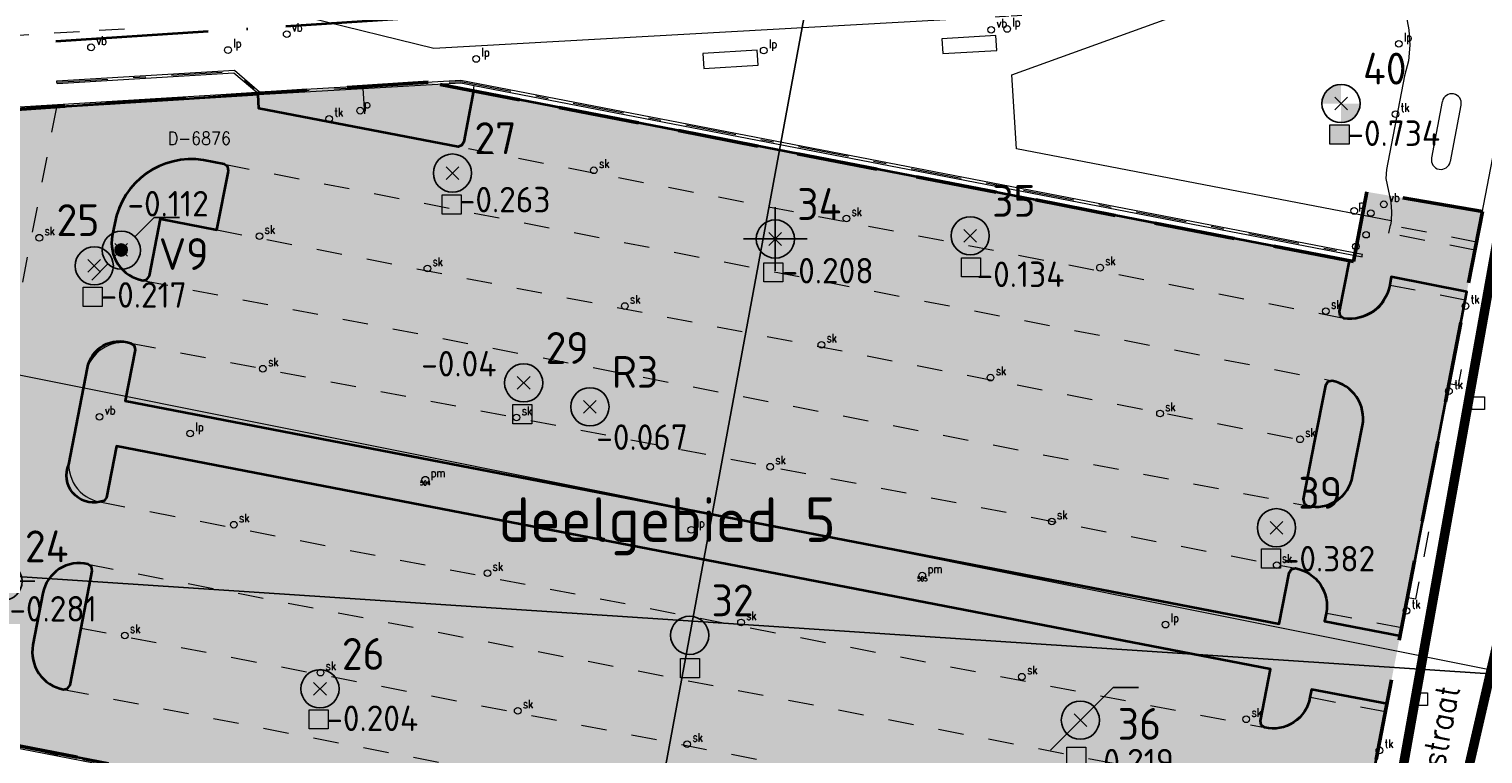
# Model space of a CAD drawing. Header units: metres. Extents: x 132072 to 132715, y 517419 to 517799.
# Tile 22 of 33: x 132358 to 132472, y 517657 to 517714. Entities that reach past the tile are written whole.
import ezdxf
from ezdxf import colors
from ezdxf.entities.mleader import LeaderData, LeaderLine
from ezdxf.enums import TextEntityAlignment as Align
from ezdxf.lldxf.tags import DXFTag
from ezdxf.math import Vec2, Vec3

# ---------------------------------------------------------------- set-up
doc = ezdxf.new("R2010")
doc.units = ezdxf.units.M
for name, pattern in [('HIDDEN', [9.525, 6.35, -3.175]), ('NLCS-HIDDEN', [4, 2, -2]), ('XX-HART', [13, 4, -2, 1, -2, 4]), ('XX-PROJECTGRENS', [18, 12, -3, 0, -3])]:
    doc.linetypes.add(name, pattern=pattern)
doc.layers.get('0').update_dxf_attribs({"linetype": 'CONTINUOUS'})
for name, color, linetype, lineweight in [('B-XX-MO-DETAIL1-V', 253, 'CONTINUOUS', 18), ('B-XX-MO-ONDERZOEK_PEILBUIS_GROND-S', 150, 'CONTINUOUS', 25), ('B-XX-VH-VERHARDING_ASFALT-ROOD-G', 1, 'CONTINUOUS', 35), ('GBKN ABRI', 252, 'CONTINUOUS', 13), ('GBKN HEK', 252, 'XX-HART', 13), ('GBKN KANT FUNCTIEVERSCHIL WEG', 252, 'NLCS-HIDDEN', 13), ('GBKN KANT FUNTIEVERSCHIL', 252, 'NLCS-HIDDEN', 13), ('GBKN KANT GESLOTEN VERHARDING', 252, 'CONTINUOUS', 13), ('GBKN KANT GESLOTEN VERHARDING EIGEN TERREIN', 252, 'CONTINUOUS', 13), ('GBKN KANT GESLOTEN VERHARDING WEG', 252, 'CONTINUOUS', 13), ('GBKN KANT OP  OF INRIT', 252, 'NLCS-HIDDEN', 13), ('GBKN KANT OPEN VERHARDING', 252, 'CONTINUOUS', 13), ('GBKN KANT OPEN VERHARDING WEG', 252, 'NLCS-HIDDEN', 13), ('GBKN KANT WEGVAK FUNCTIEVERSCHIL', 252, 'NLCS-HIDDEN', 13), ('GBKN KANT WEGVAK GESL VERHARDING', 252, 'NLCS-HIDDEN', 13), ('GBKN KUNSTWERK DROOG', 252, 'CONTINUOUS', 13), ('GBKN STRAATNAAM', 252, 'CONTINUOUS', 13), ('KADASTER PERCEELNUMMER', 252, 'CONTINUOUS', 13), ('KADASTER PERCEELSGRENS', 252, 'KG-KADASTRAAL', 13), ('N-XX-KG-PROJECTGRENS-G', 7, 'XX-PROJECTGRENS', 35), ('N-XX-MO-BODEM_VERVUILING-V', 253, 'CONTINUOUS', 18), ('N-XX-MO-ONDERZOEK_BORING_ASFALT-S', 30, 'CONTINUOUS', 25), ('N-XX-MO-ONDERZOEK_BORING_ASFALT2-S', 30, 'CONTINUOUS', 25), ('N-XX-MO-ONDERZOEK_BORING_GROND en ASFALT-S', 30, 'CONTINUOUS', 25), ('N-XX-MO-ONDERZOEK_NAP_ASFALT-S', 10, 'CONTINUOUS', 25), ('N-XX-MO-ONDERZOEK_NAP_GROND-S', 10, 'CONTINUOUS', 25), ('N-XX-MO-ONDERZOEK_PEILBUIS_ASFALT-S', 150, 'CONTINUOUS', 25), ('N-XX-MO-ONDERZOEK_PEILBUIS_GROND en ASFALT-S', 150, 'CONTINUOUS', 25), ('N-XX-MO-ONDERZOEK_VAKINDELING-S', 2, 'CONTINUOUS', 25), ('THEMA LICHTMAST', 252, 'CONTINUOUS', 13), ('THEMA RIOOL', 252, 'CONTINUOUS', 13), ('THEMA STRAATMEUBILAIR', 252, 'CONTINUOUS', 13), ('THEMA TEKST PARKEERMETERNR', 252, 'CONTINUOUS', 13), ('X-XX-AL-DETAIL1-T25', 8, 'CONTINUOUS', 25), ('X-XX-AL-REFERENTIE-G', 7, 'CONTINUOUS', 18)]:
    doc.layers.add(name, color=color, linetype=linetype, lineweight=lineweight)
doc.styles.add('NLCS-ISO', font='NLCS-ISO.ttf')
doc.styles.add('NLCS-ISO-M1000-T35', font='NLCS-ISO.ttf', dxfattribs={"height": 3.5})
doc.styles.add('Style-STANDARD', font='STANDARD.shx')
tags = doc.linetypes.add('KG-KADASTRAAL', pattern='A,5.5,-2,["K",Standard,S=1.8,R=0,X=0,Y=-0.9],-2,5.5,-2,[5,NLCS.SHX,S=0.75,R=0,X=0,Y=0],-2', length=19).pattern_tags.tags
tags[6] = DXFTag(74, 10)

# ---------------------------------------------------------------- blocks, each defined once
blk = doc.blocks.new('lp')
at = {"layer": 'THEMA LICHTMAST'}
blk.add_circle((0, 0), 0.0262, dxfattribs=at)
at = {"layer": 'THEMA LICHTMAST', "style": 'Style-STANDARD', "width": 0.899999}
blk.add_text('lp', height=0.0675, dxfattribs=at).set_placement((0.041, 0.019))
blk = doc.blocks.new('skolk')
at = {"layer": 'THEMA RIOOL'}
blk.add_circle((0, 0), 0.0262, dxfattribs=at)
at = {"layer": 'THEMA RIOOL', "style": 'Style-STANDARD', "width": 0.9}
blk.add_text('sk', height=0.0675, dxfattribs=at).set_placement((0.041, 0.019))
blk = doc.blocks.new('vbord')
at = {"layer": 'THEMA STRAATMEUBILAIR'}
blk.add_circle((0, 0), 0.0262, dxfattribs=at)
at = {"layer": 'THEMA STRAATMEUBILAIR', "style": 'Style-STANDARD', "width": 0.9}
blk.add_text('vb', height=0.0675, dxfattribs=at).set_placement((0.041, 0.019))
blk = doc.blocks.new('parkm')
at = {"layer": 'THEMA STRAATMEUBILAIR'}
blk.add_circle((0, 0), 0.0262, dxfattribs=at)
at = {"layer": 'THEMA STRAATMEUBILAIR', "style": 'Style-STANDARD', "width": 0.899999}
blk.add_text('pm', height=0.0675, dxfattribs=at).set_placement((0.041, 0.019))
blk = doc.blocks.new('afvalb_1')
at = {"layer": 'THEMA STRAATMEUBILAIR', "flags": 128}
for points in [[(0.041, 0.064), (0.041, -0.004)], [(0.041, 0.054), (0.047, 0.061), (0.053, 0.064), (0.061, 0.064), (0.067, 0.061), (0.073, 0.054), (0.076, 0.044), (0.076, 0.038), (0.073, 0.028), (0.067, 0.022), (0.061, 0.019), (0.053, 0.019), (0.047, 0.022), (0.041, 0.028)]]:
    blk.add_lwpolyline(points, dxfattribs=at)
at = {"layer": 'THEMA STRAATMEUBILAIR'}
blk.add_circle((0, 0), 0.0262, dxfattribs=at)
blk = doc.blocks.new('tkolk')
at = {"layer": 'THEMA RIOOL'}
blk.add_circle((0, 0), 0.0262, dxfattribs=at)
at = {"layer": 'THEMA RIOOL', "style": 'Style-STANDARD', "width": 0.9}
blk.add_text('tk', height=0.0675, dxfattribs=at).set_placement((0.041, 0.019))
blk = doc.blocks.new('put')
at = {"layer": 'THEMA RIOOL'}
for p, q in [((-0.05, -0.05), (-0.05, 0.05)), ((-0.05, 0.05), (0.05, 0.05)), ((0.05, 0.05), (0.05, -0.05)), ((0.05, -0.05), (-0.05, -0.05))]:
    blk.add_line(p, q, dxfattribs=at)
blk = doc.blocks.new('paal')
at = {"layer": 'THEMA STRAATMEUBILAIR'}
blk.add_circle((0, 0), 0.025, dxfattribs=at)
blk = doc.blocks.new('Ondergrond_20161213')
at = {"layer": 'GBKN ABRI', "flags": 128}
for points in [[(132429.69, 517713.18), (132429.76, 517712.01), (132434, 517712.26), (132433.93, 517713.44), (132429.69, 517713.18)], [(132410.93, 517712.01), (132411, 517710.83), (132415.26, 517711.1), (132415.18, 517712.27), (132410.93, 517712.01)]]:
    blk.add_lwpolyline(points, dxfattribs=at)
at = {"layer": 'GBKN HEK', "flags": 128}
for points in [[(132360.22, 517709.77), (132374.14, 517710.61), (132376.01, 517709.03), (132376.03, 517708.9)], [(132376.03, 517708.9), (132391.92, 517709.82)], [(132391.92, 517709.82), (132462.68, 517696.17)], [(132353.41, 517707.49), (132373.95, 517708.76)], [(132344.58, 517660.02), (132364.14, 517656.25), (132362.62, 517648.28)]]:
    blk.add_lwpolyline(points, dxfattribs=at)
at = {"layer": 'GBKN KANT FUNCTIEVERSCHIL WEG', "flags": 128}
for points in [[(132360.19, 517707.81), (132350.66, 517658.95)], [(132461.24, 517691.22), (132391.72, 517704.69)], [(132373.35, 517703.33), (132460.33, 517686.33)], [(132372.77, 517698.17), (132458.92, 517681.5)], [(132471.65, 517697.22), (132464.89, 517698.54)], [(132366.96, 517694.21), (132458.4, 517676.52)], [(132470.77, 517692.67), (132464.84, 517693.83)], [(132366, 517689.29), (132457.45, 517671.62)], [(132363.6, 517676.83), (132455.03, 517659.12)], [(132362.66, 517671.94), (132454.1, 517654.2)], [(132465.8, 517666.95), (132459.85, 517668.08)], [(132362.13, 517666.93), (132452.68, 517649.37)], [(132360.73, 517662.12), (132452.17, 517644.38)], [(132464.52, 517660.35), (132458.58, 517661.48)]]:
    blk.add_lwpolyline(points, dxfattribs=at)
at = {"layer": 'GBKN KANT FUNTIEVERSCHIL', "flags": 128}
for points in [[(132464.77, 517697.91), (132464.89, 517698.54)], [(132471.65, 517697.22), (132471.53, 517696.58)], [(132464.84, 517693.83), (132464.95, 517694.48)], [(132470.9, 517693.31), (132470.77, 517692.67)], [(132469.85, 517687.9), (132469.51, 517686.12)], [(132467.41, 517675.29), (132466.26, 517669.33)], [(132465.68, 517666.33), (132465.8, 517666.95)], [(132464.52, 517660.35), (132464.65, 517660.98)]]:
    blk.add_lwpolyline(points, dxfattribs=at)
at = {"layer": 'GBKN KANT GESLOTEN VERHARDING', "flags": 128}
for points in [[(132392.92, 517709.08), (132461.68, 517695.75), (132460.91, 517691.77), (132460.96, 517691.43), (132461.24, 517691.22)], [(132373.95, 517708.66), (132375.95, 517708.79)], [(132464.84, 517693.83), (132464.79, 517693.6)], [(132470.77, 517692.67), (132469.85, 517687.9)], [(132461.33, 517691.21), (132461.24, 517691.22)], [(132469.51, 517686.12), (132467.41, 517675.29)], [(132466.26, 517669.33), (132465.8, 517666.95)], [(132463.66, 517655.94), (132464.52, 517660.35)]]:
    blk.add_lwpolyline(points, dxfattribs=at)
at = {"layer": 'GBKN KANT GESLOTEN VERHARDING', "extrusion": (0, 0, -1)}
blk.add_arc((-132461.84, 517694.18), 3.01, 191.0552, 279.7386, dxfattribs=at)
at = {"layer": 'GBKN KANT GESLOTEN VERHARDING EIGEN TERREIN', "flags": 128}
blk.add_lwpolyline([(132384.43, 517706.08), (132376.06, 517707.7), (132376.02, 517708.79)], dxfattribs=at)
at = {"layer": 'GBKN KANT GESLOTEN VERHARDING WEG', "flags": 128}
for points in [[(132392.92, 517709.08), (132392.15, 517705.08), (132392, 517704.81), (132391.72, 517704.69)], [(132468.97, 517708.26), (132468.13, 517703.82)], [(132469.6, 517703.53), (132470.45, 517707.97)], [(132384.43, 517706.08), (132391.72, 517704.69)], [(132373.35, 517703.33), (132371.73, 517703.65)], [(132372.77, 517698.17), (132373.69, 517702.79), (132373.63, 517703.13), (132373.35, 517703.33)], [(132366.96, 517694.21), (132367.29, 517694.28), (132367.48, 517694.56), (132368.35, 517699.03), (132372.77, 517698.17)], [(132364.76, 517698.7), (132364.57, 517697.72)], [(132366, 517689.29), (132366.28, 517689.1), (132366.36, 517688.77), (132365.57, 517684.75), (132456.17, 517667.25), (132456.94, 517671.27), (132457.13, 517671.54), (132457.45, 517671.62)], [(132362.48, 517686.91), (132361.21, 517680.36)], [(132460.33, 517686.33), (132459.99, 517686.26), (132459.8, 517685.97), (132458.92, 517681.5)], [(132461.93, 517678.84), (132462.71, 517682.82)], [(132455.03, 517659.12), (132454.74, 517659.32), (132454.69, 517659.66), (132455.48, 517663.69), (132364.89, 517681.21), (132364.1, 517677.18), (132363.92, 517676.91), (132363.6, 517676.83)], [(132458.92, 517681.5), (132458.05, 517677.05), (132458.13, 517676.72), (132458.4, 517676.52)], [(132362.13, 517666.93), (132363, 517671.41), (132362.93, 517671.74), (132362.66, 517671.94)], [(132359.12, 517669.67), (132358.34, 517665.6)], [(132360.73, 517662.12), (132361.06, 517662.18), (132361.26, 517662.46), (132362.13, 517666.93)]]:
    blk.add_lwpolyline(points, dxfattribs=at)
at = {"layer": 'GBKN KANT GESLOTEN VERHARDING WEG'}
for centre, radius, start, end in [((132469.71, 517708.11), 0.75, 349.0122, 168.7724), ((132370.78, 517697.61), 6.12, 81.1196, 169.6625), ((132468.86, 517703.67), 0.75, 168.9224, 348.8622), ((132367.49, 517697.14), 2.98, 168.839, 259.6406), ((132365.44, 517686.33), 3.01, 79.2745, 168.9667), ((132459.74, 517683.36), 3.03, 349.6577, 78.7104), ((132364.13, 517679.76), 2.98, 168.4455, 259.8437), ((132459.07, 517679.34), 2.9, 256.7737, 350.0188), ((132361.97, 517669.12), 2.9, 76.2854, 169.1588), ((132456.93, 517668.68), 2.99, 348.4285, 79.8219), ((132361.26, 517665.04), 2.97, 169.1584, 259.74)]:
    blk.add_arc(centre, radius, start, end, dxfattribs=at)
at = {"layer": 'GBKN KANT GESLOTEN VERHARDING WEG', "extrusion": (0, 0, -1)}
blk.add_arc((-132455.6, 517662.12), 3.05, 192.1459, 280.7278, dxfattribs=at)
at = {"layer": 'GBKN KANT OP  OF INRIT', "flags": 128}
for points in [[(132471.53, 517696.58), (132464.77, 517697.91)], [(132464.95, 517694.48), (132470.9, 517693.31)], [(132469.51, 517686.12), (132470.23, 517685.98), (132470.57, 517687.78), (132469.85, 517687.9)], [(132466.26, 517669.33), (132466.89, 517669.23), (132468.05, 517675.15), (132467.41, 517675.29)], [(132459.85, 517668.08), (132459.73, 517667.46), (132465.68, 517666.33)], [(132464.65, 517660.98), (132458.69, 517662.12), (132458.58, 517661.48)]]:
    blk.add_lwpolyline(points, dxfattribs=at)
at = {"layer": 'GBKN KANT OPEN VERHARDING', "flags": 128}
for points in [[(132449.7, 517718.81), (132439.81, 517715.22), (132389.82, 517712.41), (132380, 517714.81)], [(132464.95, 517698.88), (132435.55, 517704.53), (132435.17, 517710.33), (132451.2, 517716.13), (132460.21, 517716.82)], [(132466.13, 517714.99), (132466.34, 517713.88), (132466.43, 517712.66), (132466.32, 517711.45), (132466, 517710.27), (132464.58, 517702.91), (132464.53, 517702.22), (132464.93, 517700.35), (132464.99, 517699.6), (132464.95, 517698.88)], [(132376.02, 517708.79), (132384.24, 517709.27)], [(132384.24, 517709.27), (132391.92, 517709.72)], [(132391.92, 517709.72), (132392.98, 517709.51)], [(132392.92, 517709.08), (132392.98, 517709.51)], [(132360.19, 517707.81), (132373.95, 517708.66)], [(132375.95, 517708.79), (132376.02, 517708.79)], [(132471.65, 517697.22), (132473.9, 517708.88)], [(132355.52, 517707.52), (132360.19, 517707.81)], [(132464.95, 517698.88), (132464.89, 517698.54)], [(132364.26, 517656.33), (132350.66, 517658.95)]]:
    blk.add_lwpolyline(points, dxfattribs=at)
at = {"layer": 'GBKN KANT OPEN VERHARDING WEG', "flags": 128}
blk.add_lwpolyline([(132384.24, 517709.27), (132384.43, 517706.08)], dxfattribs=at)
at = {"layer": 'GBKN KANT WEGVAK FUNCTIEVERSCHIL', "flags": 128}
blk.add_lwpolyline([(132363.53, 517713.84), (132365.52, 517713.95)], dxfattribs=at)
at = {"layer": 'GBKN KANT WEGVAK GESL VERHARDING', "flags": 128}
blk.add_lwpolyline([(132352.02, 517713.15), (132363.53, 517713.84)], dxfattribs=at)
at = {"layer": 'GBKN KUNSTWERK DROOG', "flags": 128}
for points in [[(132360.22, 517709.87), (132374.17, 517710.71), (132376.11, 517709)], [(132360.23, 517709.67), (132374.11, 517710.51), (132375.92, 517708.97), (132375.95, 517708.79)], [(132360.22, 517709.77), (132360.22, 517709.87)], [(132360.23, 517709.67), (132360.22, 517709.77)], [(132376.11, 517709), (132391.93, 517709.92)], [(132391.93, 517709.92), (132462.7, 517696.27)], [(132392.98, 517709.51), (132462.67, 517696.07)], [(132353.4, 517707.59), (132373.94, 517708.86)], [(132373.95, 517708.76), (132373.94, 517708.86)], [(132373.95, 517708.66), (132373.95, 517708.76)], [(132462.67, 517696.07), (132462.68, 517696.17)], [(132462.68, 517696.17), (132462.7, 517696.27)], [(132349.06, 517659.06), (132364.03, 517656.17), (132362.52, 517648.3)]]:
    blk.add_lwpolyline(points, dxfattribs=at)
at = {"layer": 'KADASTER PERCEELSGRENS', "flags": 128}
for points in [[(132349.68, 517688.33), (132560.42, 517646.1)], [(132350.66, 517658.95), (132364.26, 517656.33)]]:
    blk.add_lwpolyline(points, dxfattribs=at)
at = {"layer": 'THEMA LICHTMAST', "xscale": 10, "yscale": 10}
for p in [(132434.81, 517713.94), (132465.55, 517712.78), (132373.65, 517712.29), (132393.13, 517711.59), (132415.7, 517712.25), (132370.68, 517682.19), (132410.02, 517674.64), (132447.24, 517667.2)]:
    blk.add_blockref('lp', p, dxfattribs=at)
at = {"layer": 'THEMA RIOOL', "xscale": 10, "yscale": 10}
for name, p in [('tkolk', (132465.29, 517707.25)), ('tkolk', (132381.59, 517706.89)), ('skolk', (132402.37, 517702.85)), ('skolk', (132422.19, 517699.07)), ('skolk', (132358.84, 517697.56)), ('skolk', (132376.12, 517697.68)), ('skolk', (132389.3, 517695.15)), ('skolk', (132442.1, 517695.21)), ('skolk', (132404.8, 517692.2)), ('tkolk', (132470.79, 517692.2)), ('skolk', (132459.83, 517691.8)), ('skolk', (132420.23, 517689.16)), ('skolk', (132376.39, 517687.28)), ('skolk', (132433.51, 517686.58)), ('tkolk', (132469.49, 517685.52)), ('skolk', (132396.3, 517683.45)), ('skolk', (132446.81, 517683.76)), ('put', (132471.78, 517684.57)), ('skolk', (132457.8, 517681.74)), ('skolk', (132416.21, 517679.59)), ('skolk', (132438.32, 517675.29)), ('skolk', (132374.11, 517675.04)), ('skolk', (132455.97, 517671.87)), ('skolk', (132394.02, 517671.23)), ('tkolk', (132466.16, 517668.28)), ('skolk', (132413.92, 517667.37)), ('skolk', (132365.55, 517666.35)), ('skolk', (132380.91, 517663.43)), ('skolk', (132435.97, 517663.11)), ('skolk', (132396.39, 517660.44)), ('put', (132467.3, 517661.35)), ('skolk', (132453.58, 517659.77)), ('skolk', (132409.7, 517657.82)), ('tkolk', (132464.03, 517657.33))]:
    blk.add_blockref(name, p, dxfattribs=at)
at = {"layer": 'THEMA STRAATMEUBILAIR', "xscale": 10, "yscale": 10}
for name, p in [('vbord', (132433.56, 517713.87)), ('vbord', (132378.26, 517713.54)), ('vbord', (132362.9, 517712.5)), ('afvalb_1', (132384.02, 517707.53)), ('vbord', (132464.38, 517700.18)), ('afvalb_1', (132462.06, 517699.66)), ('paal', (132463.36, 517699.49)), ('paal', (132462.99, 517697.79)), ('paal', (132462.18, 517696.87)), ('vbord', (132363.57, 517683.5)), ('parkm', (132389.14, 517678.57)), ('parkm', (132428.15, 517671.04))]:
    blk.add_blockref(name, p, dxfattribs=at)
at = {"layer": 'GBKN STRAATNAAM', "style": 'Style-STANDARD'}
blk.add_text('van Dedemstraat', height=1.8, rotation=79.1379, dxfattribs=at).set_placement((132467.65, 517653.15), align=Align.MIDDLE_CENTER)
at = {"layer": 'KADASTER PERCEELNUMMER', "style": 'Style-STANDARD'}
blk.add_text('D-6876', height=1, dxfattribs=at).set_placement((132371.4, 517705.36), align=Align.MIDDLE_CENTER)
at = {"layer": 'THEMA TEKST PARKEERMETERNR', "style": 'Style-STANDARD'}
for s, p in [('504', (132389.13, 517678.31)), ('505', (132428.15, 517670.78))]:
    blk.add_text(s, height=0.35, dxfattribs=at).set_placement(p, align=Align.MIDDLE_CENTER)
blk = doc.blocks.new('SMO-BODEM_BORING_01-SO')
h = blk.add_hatch(color=256)
h.dxf.hatch_style = 1
h.paths.add_polyline_path([(0, 1.5, 0.414214), (-1.5, 0), (0, 0)])
h = blk.add_hatch(color=256)
h.dxf.hatch_style = 1
h.paths.add_polyline_path([(0, 0), (1.5, 0, -0.414214), (0, -1.5)])
at = {"color": 0, "linetype": 'Continuous'}
blk.add_circle((0, 0), 1.5, dxfattribs=at)
at = {"style": 'NLCS-ISO'}
blk.add_attdef('NR', (1.72, 1.49), '', height=2.5, dxfattribs=at)
blk = doc.blocks.new('MV-niveau')
for p, q in [((-0.5, -0.5), (0.5, 0.5)), ((-0.5, 0.5), (0.5, -0.5))]:
    blk.add_line(p, q)
at = {"style": 'NLCS-ISO'}
blk.add_attdef('MV', (0.5, 0.5), '', height=2, dxfattribs=at)
blk = doc.blocks.new('SMO-BODEM_PEILBUIS_1FILTER_HANDMATIG-SO')
blk.add_hatch(color=256).paths.add_polyline_path([(-1.06, -1.07, 0.666398), (1.5, 0, 0.198311), (1.06, 1.06)])
at = {"color": 0, "linetype": 'Continuous'}
blk.add_line((2.56, 2.56), (4.57, 2.56), dxfattribs=at)
at = {"color": 0, "linetype": 'Continuous', "flags": 128}
for points in [[(-1.06, -1.07), (2.56, 2.56)], [(-2.34, -2.35), (-1.06, -1.07)]]:
    blk.add_lwpolyline(points, dxfattribs=at)
at = {"color": 0, "linetype": 'Continuous'}
blk.add_circle((0, 0), 1.5, dxfattribs=at)
at = {"style": 'NLCS-ISO'}
blk.add_attdef('NR', (2.93, -1.54), '', height=2.5, dxfattribs=at)
blk = doc.blocks.new('SMO-BODEM_BORING_02-SO')
h = blk.add_hatch(color=256)
edge = h.paths.add_edge_path()
edge.add_arc((0, 0), 1.5, 0, 360)
for q in [(0, 2.5), (-2.5, 0), (0, -2.5), (2.5, 0)]:
    blk.add_line((0, 0), q)
at = {"color": 0, "linetype": 'Continuous'}
blk.add_circle((0, 0), 1.5, dxfattribs=at)
at = {"style": 'NLCS-ISO'}
blk.add_attdef('NR', (1.72, 1.49), '', height=2.5, dxfattribs=at)
blk = doc.blocks.new('B-SMO-BODEM_PEILBUIS_1FILTER_DERDEN-SO')
h = blk.add_hatch(color=256)
h.paths.add_polyline_path([(0.34, 0.33, 0.674735), (-0.48, 0, 0.205372), (-0.33, -0.34)])
h.paths.add_polyline_path([(0.48, 0, 0.194219), (0.34, 0.33), (-0.33, -0.34, 0.659239)])
at = {"color": 0, "linetype": 'Continuous'}
blk.add_line((2.59, 2.54), (4.59, 2.54), dxfattribs=at)
at = {"color": 0, "linetype": 'Continuous', "flags": 128}
for points in [[(1.08, 1.04), (2.59, 2.54)], [(-2.31, -2.37), (-1.03, -1.09)]]:
    blk.add_lwpolyline(points, dxfattribs=at)
at = {"color": 0, "linetype": 'Continuous'}
for centre, radius in [((0.02, -0.02), 1.5), ((0, 0), 0.475)]:
    blk.add_circle(centre, radius, dxfattribs=at)
at = {"style": 'NLCS-ISO'}
blk.add_attdef('NR', (2.96, -1.57), '', height=2.5, dxfattribs=at)

msp = doc.modelspace()

# ---------------------------------------------------------------- hatches: boundary and pattern name
at = {"layer": 'B-XX-MO-DETAIL1-V', "transparency": 33554646}
h = msp.add_hatch(color=81, dxfattribs=at)
h.dxf.hatch_style = 1
h.paths.add_polyline_path([(132355.52, 517707.52), (132346.22, 517659.81), (132364.26, 517656.33), (132363.31, 517651.43), (132387.44, 517646.76), (132388.11, 517650.29), (132460.14, 517637.92), (132472.12, 517699.63), (132463.05, 517701.16), (132461.99, 517695.69), (132389.35, 517709.77)])
at = {"layer": 'N-XX-MO-BODEM_VERVUILING-V', "transparency": 33554559}
h = msp.add_hatch(color=82, dxfattribs=at)
h.dxf.hatch_style = 1
h.paths.add_polyline_path([(132460.15, 517706.41), (132461.65, 517706.41), (132461.65, 517704.91), (132460.15, 517704.91)])
h = msp.add_hatch(color=42, dxfattribs=at)
h.dxf.hatch_style = 1
h.paths.add_polyline_path([(132390.45, 517700.92), (132391.95, 517700.92), (132391.95, 517699.42), (132390.45, 517699.42)])
h = msp.add_hatch(color=150, dxfattribs=at)
h.dxf.hatch_style = 1
h.paths.add_polyline_path([(132415.7, 517695.59), (132417.2, 517695.59), (132417.2, 517694.09), (132415.7, 517694.09)])
h = msp.add_hatch(color=82, dxfattribs=at)
h.dxf.hatch_style = 1
h.paths.add_polyline_path([(132431.22, 517695.99), (132432.72, 517695.99), (132432.72, 517694.49), (132431.22, 517694.49)])
h = msp.add_hatch(color=42, dxfattribs=at)
h.dxf.hatch_style = 1
h.paths.add_polyline_path([(132362.27, 517693.67), (132363.77, 517693.67), (132363.77, 517692.17), (132362.27, 517692.17)])
h = msp.add_hatch(color=82, dxfattribs=at)
h.dxf.hatch_style = 1
h.paths.add_polyline_path([(132396, 517684.46), (132397.5, 517684.46), (132397.5, 517682.96), (132396, 517682.96)])
h = msp.add_hatch(color=150, dxfattribs=at)
h.dxf.hatch_style = 1
h.paths.add_polyline_path([(132454.78, 517673.14), (132456.28, 517673.14), (132456.28, 517671.64), (132454.78, 517671.64)])
h = msp.add_hatch(color=82, dxfattribs=at)
h.dxf.hatch_style = 1
h.paths.add_polyline_path([(132409.16, 517664.53), (132410.66, 517664.53), (132410.66, 517663.03), (132409.16, 517663.03)])
h = msp.add_hatch(color=42, dxfattribs=at)
h.dxf.hatch_style = 1
h.paths.add_polyline_path([(132380.02, 517660.51), (132381.52, 517660.51), (132381.52, 517659.01), (132380.02, 517659.01)])
h = msp.add_hatch(color=150, dxfattribs=at)
h.dxf.hatch_style = 1
h.paths.add_polyline_path([(132439.5, 517657.58), (132441, 517657.58), (132441, 517656.08), (132439.5, 517656.08)])

# ---------------------------------------------------------------- linework, layer by layer
at = {"layer": 'B-XX-MO-DETAIL1-V', "color": 190, "linetype": 'HIDDEN', "lineweight": 50}
msp.add_lwpolyline([(132355.52, 517707.52), (132346.22, 517659.81), (132364.26, 517656.33), (132363.31, 517651.43), (132387.44, 517646.76), (132388.11, 517650.29), (132460.14, 517637.92), (132472.12, 517699.63), (132463.05, 517701.16), (132461.99, 517695.69), (132389.35, 517709.77)], close=True, dxfattribs=at)
at = {"layer": 'B-XX-VH-VERHARDING_ASFALT-ROOD-G'}
msp.add_lwpolyline([(132460.14, 517637.92), (132464.65, 517660.98), (132458.69, 517662.12), (132458.58, 517661.48, -0.431541), (132455.03, 517659.12), (132454.74, 517659.32), (132454.69, 517659.66), (132455.47, 517663.69), (132364.89, 517681.21), (132364.1, 517677.18), (132363.92, 517676.91), (132363.6, 517676.83, -0.620542), (132361.15, 517679.76), (132362.61, 517687.35, -0.459343), (132366, 517689.29), (132366.28, 517689.1), (132366.36, 517688.77), (132365.57, 517684.75), (132456.17, 517667.25), (132456.94, 517671.27), (132457.13, 517671.54), (132457.45, 517671.62, -0.421355), (132459.85, 517668.08), (132459.73, 517667.46), (132465.68, 517666.31), (132470.9, 517693.31), (132464.95, 517694.48), (132464.84, 517693.83, -0.401697), (132461.24, 517691.22), (132460.96, 517691.43), (132460.91, 517691.77), (132461.68, 517695.75), (132392.92, 517709.08), (132392.15, 517705.08), (132392, 517704.81), (132391.72, 517704.69), (132376.06, 517707.7), (132376.02, 517708.79), (132355.52, 517707.52)], format="xyb", dxfattribs=at)
for points in [[(132373.69, 517702.79), (132373.63, 517703.13), (132373.35, 517703.33), (132371.73, 517703.65, 0.406784), (132364.76, 517698.7), (132364.57, 517697.72, 0.418317), (132366.96, 517694.21), (132367.29, 517694.28), (132367.48, 517694.56), (132368.35, 517699.03), (132372.77, 517698.17)], [(132462.71, 517682.82, 0.409379), (132460.33, 517686.33), (132459.99, 517686.26), (132459.8, 517685.97), (132458.92, 517681.5), (132458.05, 517677.05), (132458.13, 517676.72), (132458.4, 517676.52, 0.430902), (132461.93, 517678.84)], [(132363, 517671.41), (132362.93, 517671.74), (132362.66, 517671.94, 0.42898), (132359.12, 517669.67), (132358.34, 517665.6, 0.41719), (132360.73, 517662.12), (132361.06, 517662.18), (132361.26, 517662.46), (132362.13, 517666.93)]]:
    msp.add_lwpolyline(points, format="xyb", close=True, dxfattribs=at)
msp.add_lwpolyline([(132346.22, 517659.81), (132364.26, 517656.33)], dxfattribs=at)
at = {"layer": 'N-XX-KG-PROJECTGRENS-G'}
msp.add_lwpolyline([(132533.18, 517731.79), (132539.11, 517722.88), (132573.46, 517625.79), (132663.73, 517608.96), (132670.71, 517589.56), (132662.41, 517577.61), (132159.39, 517670.64), (132151.96, 517626.83), (132135.13, 517626.75), (132125.64, 517681.95), (132161.45, 517700.05), (132448.81, 517718.75)], close=True, dxfattribs=at)
at = {"layer": 'N-XX-MO-BODEM_VERVUILING-V', "color": 82}
for points in [[(132460.15, 517706.41), (132461.65, 517706.41), (132461.65, 517704.91), (132460.15, 517704.91)], [(132431.22, 517695.99), (132432.72, 517695.99), (132432.72, 517694.49), (132431.22, 517694.49)], [(132396, 517684.46), (132397.5, 517684.46), (132397.5, 517682.96), (132396, 517682.96)], [(132409.16, 517664.53), (132410.66, 517664.53), (132410.66, 517663.03), (132409.16, 517663.03)]]:
    msp.add_lwpolyline(points, close=True, dxfattribs=at)
at = {"layer": 'N-XX-MO-BODEM_VERVUILING-V', "color": 42}
for points in [[(132390.45, 517700.92), (132391.95, 517700.92), (132391.95, 517699.42), (132390.45, 517699.42)], [(132362.27, 517693.67), (132363.77, 517693.67), (132363.77, 517692.17), (132362.27, 517692.17)], [(132380.02, 517660.51), (132381.52, 517660.51), (132381.52, 517659.01), (132380.02, 517659.01)]]:
    msp.add_lwpolyline(points, close=True, dxfattribs=at)
at = {"layer": 'N-XX-MO-BODEM_VERVUILING-V', "color": 150}
for points in [[(132415.7, 517695.59), (132417.2, 517695.59), (132417.2, 517694.09), (132415.7, 517694.09)], [(132454.78, 517673.14), (132456.28, 517673.14), (132456.28, 517671.64), (132454.78, 517671.64)], [(132439.5, 517657.58), (132441, 517657.58), (132441, 517656.08), (132439.5, 517656.08)]]:
    msp.add_lwpolyline(points, close=True, dxfattribs=at)
at = {"layer": 'N-XX-MO-ONDERZOEK_VAKINDELING-S'}
for p, q in [((132419.23, 517716.86), (132402.37, 517625.7)), ((132562.27, 517657.43), (132147.38, 517684.82))]:
    msp.add_line(p, q, dxfattribs=at)
at = {"layer": 'X-XX-AL-DETAIL1-T25', "color": 10, "const_width": 0.75}
for points in [[(132485.29, 517732.8), (132485.29, 517725.44), (132485.33, 517716.97), (132483.38, 517709.55), (132468.23, 517643.79), (132469.79, 517626.55), (132467.41, 517613.68)], [(132475.79, 517731.35), (132475.79, 517723.99), (132476.09, 517713.06), (132464.33, 517647.29), (132464.41, 517632.79), (132461.09, 517614.84)]]:
    msp.add_lwpolyline(points, dxfattribs=at)

# ---------------------------------------------------------------- block references
at = {"layer": 'B-XX-MO-ONDERZOEK_PEILBUIS_GROND-S'}
msp.add_blockref('B-SMO-BODEM_PEILBUIS_1FILTER_DERDEN-SO', (132365.26, 517696.6), dxfattribs=at).add_auto_attribs({'NR': 'V9'})
at = {"layer": 'N-XX-MO-ONDERZOEK_BORING_ASFALT-S'}
for p, values in [((132391.27, 517702.63), {'NR': '27'}), ((132416.61, 517697.46), {'NR': '34'}), ((132431.91, 517697.71), {'NR': '35'}), ((132396.86, 517686.17), {'NR': '29'}), ((132455.95, 517674.8), {'NR': '39'}), ((132355.99, 517670.6), {'NR': '24'}), ((132409.89, 517666.36), {'NR': '32'}), ((132380.87, 517662.16), {'NR': '26'})]:
    msp.add_blockref('SMO-BODEM_BORING_01-SO', p, dxfattribs=at).add_auto_attribs(values)
ref = msp.add_blockref('SMO-BODEM_BORING_01-SO', (132363.15, 517695.35), dxfattribs=at)
ref.add_attrib('NR', '25', (132360.19, 517697.69), dxfattribs={"layer": '0', "height": 2.5, "style": 'NLCS-ISO'})
at = {"layer": 'N-XX-MO-ONDERZOEK_BORING_ASFALT2-S'}
msp.add_blockref('SMO-BODEM_BORING_01-SO', (132402.06, 517684.29), dxfattribs=at).add_auto_attribs({'NR': 'R3'})
at = {"layer": 'N-XX-MO-ONDERZOEK_BORING_GROND en ASFALT-S'}
for name, p, values in [('SMO-BODEM_BORING_01-SO', (132461.02, 517708.09), {'NR': '40'}), ('SMO-BODEM_BORING_01-SO', (132391.27, 517702.63), {'NR': '27'}), ('SMO-BODEM_BORING_02-SO', (132416.61, 517697.46), {'NR': '34'}), ('SMO-BODEM_BORING_01-SO', (132431.91, 517697.71), {'NR': '35'}), ('SMO-BODEM_BORING_01-SO', (132396.86, 517686.17), {'NR': '29'}), ('SMO-BODEM_BORING_01-SO', (132455.95, 517674.8), {'NR': '39'}), ('SMO-BODEM_BORING_02-SO', (132355.99, 517670.6), {'NR': '24'}), ('SMO-BODEM_BORING_01-SO', (132409.89, 517666.36), {'NR': '32'}), ('SMO-BODEM_BORING_01-SO', (132380.87, 517662.16), {'NR': '26'})]:
    msp.add_blockref(name, p, dxfattribs=at).add_auto_attribs(values)
ref = msp.add_blockref('SMO-BODEM_BORING_01-SO', (132363.15, 517695.35), dxfattribs=at)
ref.add_attrib('NR', '25', (132360.19, 517697.69), dxfattribs={"layer": '0', "height": 2.5, "style": 'NLCS-ISO'})
at = {"layer": 'N-XX-MO-ONDERZOEK_NAP_ASFALT-S'}
ref = msp.add_blockref('MV-niveau', (132391.27, 517702.63), dxfattribs=at)
ref.add_attrib('MV', '-0.263', (132391.77, 517699.55), dxfattribs={"layer": '0', "height": 2, "style": 'NLCS-ISO'})
ref = msp.add_blockref('MV-niveau', (132416.61, 517697.46), dxfattribs=at)
ref.add_attrib('MV', '-0.208', (132417.11, 517693.97), dxfattribs={"layer": '0', "height": 2, "style": 'NLCS-ISO'})
ref = msp.add_blockref('MV-niveau', (132431.91, 517697.71), dxfattribs=at)
ref.add_attrib('MV', '-0.134', (132432.41, 517693.69), dxfattribs={"layer": '0', "height": 2, "style": 'NLCS-ISO'})
ref = msp.add_blockref('MV-niveau', (132363.15, 517695.35), dxfattribs=at)
ref.add_attrib('MV', '-0.217', (132363.65, 517692.07), dxfattribs={"layer": '0', "height": 2, "style": 'NLCS-ISO'})
ref = msp.add_blockref('MV-niveau', (132396.86, 517686.17), dxfattribs=at)
ref.add_attrib('MV', '-0.04', (132388.82, 517686.67), dxfattribs={"layer": '0', "height": 2, "style": 'NLCS-ISO'})
ref = msp.add_blockref('MV-niveau', (132402.06, 517684.29), dxfattribs=at)
ref.add_attrib('MV', '-0.067', (132402.56, 517680.91), dxfattribs={"layer": '0', "height": 2, "style": 'NLCS-ISO'})
ref = msp.add_blockref('MV-niveau', (132455.95, 517674.8), dxfattribs=at)
ref.add_attrib('MV', '-0.382', (132456.45, 517671.37), dxfattribs={"layer": '0', "height": 2, "style": 'NLCS-ISO'})
ref = msp.add_blockref('MV-niveau', (132355.99, 517670.6), dxfattribs=at)
ref.add_attrib('MV', '-0.281', (132356.49, 517667.44), dxfattribs={"layer": '0', "height": 2, "style": 'NLCS-ISO'})
ref = msp.add_blockref('MV-niveau', (132380.87, 517662.16), dxfattribs=at)
ref.add_attrib('MV', '-0.204', (132381.37, 517658.85), dxfattribs={"layer": '0', "height": 2, "style": 'NLCS-ISO'})
ref = msp.add_blockref('MV-niveau', (132440.56, 517659.7), dxfattribs=at)
ref.add_attrib('MV', '-0.219', (132441.06, 517655.45), dxfattribs={"layer": '0', "height": 2, "style": 'NLCS-ISO'})
at = {"layer": 'N-XX-MO-ONDERZOEK_NAP_GROND-S'}
ref = msp.add_blockref('MV-niveau', (132461.02, 517708.09), dxfattribs=at)
ref.add_attrib('MV', '-0.734', (132461.52, 517704.76), dxfattribs={"layer": '0', "height": 2, "style": 'NLCS-ISO'})
ref = msp.add_blockref('MV-niveau', (132365.26, 517696.6), dxfattribs=at)
ref.add_attrib('MV', '-0.112', (132365.76, 517699.23), dxfattribs={"layer": '0', "height": 2, "style": 'NLCS-ISO'})
at = {"layer": 'N-XX-MO-ONDERZOEK_PEILBUIS_ASFALT-S'}
ref = msp.add_blockref('SMO-BODEM_BORING_01-SO', (132440.56, 517659.7), dxfattribs=at)
ref.add_attrib('NR', '36', (132443.49, 517658.16), dxfattribs={"layer": '0', "height": 2.5, "style": 'NLCS-ISO'})
at = {"layer": 'N-XX-MO-ONDERZOEK_PEILBUIS_GROND en ASFALT-S'}
msp.add_blockref('SMO-BODEM_PEILBUIS_1FILTER_HANDMATIG-SO', (132440.56, 517659.7), dxfattribs=at).add_auto_attribs({'NR': '36'})
at = {"layer": 'X-XX-AL-REFERENTIE-G'}
msp.add_blockref('Ondergrond_20161213', (0, 0), dxfattribs=at)

# ---------------------------------------------------------------- leaders
at = {"layer": 'B-XX-MO-DETAIL1-V', "linetype": 'Continuous'}
ml = msp.add_multileader_mtext('Standard', dxfattribs=at)
ml.set_content('{\\C2;deelgebied 5}', color=90, style='NLCS-ISO-M1000-T35')
ml.set_leader_properties(color=256, lineweight=-1)
ml.build(insert=Vec2(0, 0))
ml.multileader.update_dxf_attribs({"leader_type": 0, "text_left_attachment_type": 5, "text_right_attachment_type": 5, "dogleg_length": 3.5, "arrow_head_size": 2.5})
ctx = ml.context
ctx.base_point, ctx.char_height, ctx.arrow_head_size, ctx.landing_gap_size, ctx.plane_origin = Vec3(132394, 517672.64), 3.5, 2.5, 0.9, Vec3(98132.96, -15570.89)
ctx.left_attachment, ctx.right_attachment = 5, 5
notes = []
notes.append((ctx, [(0, (1, 1, 0), (132390.5, 517672.64), (1, 0), 3.5, [(0, [(132388.1, 517659.32)], 0, [])])]))
ctx.mtext.insert, ctx.mtext.rotation, ctx.mtext.flow_direction = Vec3(132394.9, 517677.19), 6.283185, 5
for ctx, leaders in notes:
    for number, flags, end, landing, length, lines in leaders:
        leader = LeaderData()
        leader.index, (leader.has_last_leader_line, leader.has_dogleg_vector, leader.attachment_direction) = number, flags
        leader.last_leader_point, leader.dogleg_vector, leader.dogleg_length = Vec3(end), Vec3(landing), length
        for number, points, colour, breaks in lines:
            line = LeaderLine()
            line.index, line.vertices, line.color, line.breaks = number, Vec3.list(points), colors.encode_raw_color(colour), breaks
            leader.lines.append(line)
        ctx.leaders.append(leader)

doc.saveas('drawing.dxf')
